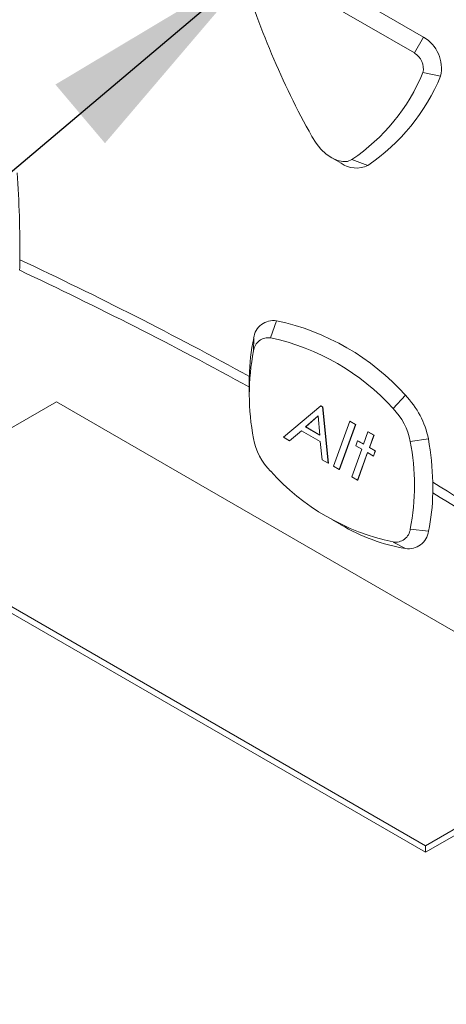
# Model space of a CAD drawing. Header units: millimetres. Extents: x 0 to 420, y 0 to 297.
# Tile 23 of 34: x 218.55 to 224.03, y 185.4 to 198.04. Entities that reach past the tile are written whole.
import ezdxf

# ---------------------------------------------------------------- set-up
doc = ezdxf.new("R2010")
doc.units = ezdxf.units.MM
doc.dimstyles.new('SLDDIMSTYLE3', dxfattribs={"dimtxt": 0.18, "dimasz": 3, "dimexe": 0, "dimexo": 0.0625, "dimgap": 0, "dimtad": 0, "dimtih": 1, "dimtoh": 1, "dimdec": 0, "dimrnd": 1e-09, "dimzin": 0, "dimdsep": 46, "dimtxsty": 'Standard', "dimsah": 1, "dimcen": 0.09, "dimadec": 0, "dimazin": 0, "dimtfac": 3, "dimtdec": 0, "dimtofl": 0, "dimtmove": 0, "dimatfit": 3, "dimfxl": 1, "dimfrac": 2, "dimtolj": 1, "dimtzin": 0, "dimarcsym": 0})

msp = doc.modelspace()

# ---------------------------------------------------------------- linework, layer by layer
at = {"color": 7, "linetype": 'Continuous', "lineweight": 15}
for p, q in [((223.742, 197.819), (221.62, 199.043)), ((223.624, 197.615), (221.503, 198.839)), ((223.624, 197.615), (223.742, 197.819)), ((223.733, 197.364), (223.96, 197.318)), ((222.563, 196.267), (222.681, 196.199)), ((222.821, 196.247), (223.024, 196.172)), ((221.777, 193.957), (221.854, 194.176)), ((221.556, 193.791), (221.559, 193.955)), ((221.503, 193.396), (221.503, 193.259)), ((223.349, 193.05), (223.509, 193.221)), ((219.028, 193.137), (216.459, 191.654)), ((219.028, 193.137), (226.335, 188.919)), ((221.941, 192.681), (222.42, 193.085)), ((222.42, 193.085), (222.423, 193.086)), ((222.42, 193.085), (222.444, 193.071)), ((222.423, 193.086), (222.446, 193.073)), ((222.444, 193.071), (222.446, 193.073)), ((222.444, 193.071), (222.516, 192.349)), ((222.446, 193.073), (222.518, 192.351)), ((222.388, 192.955), (222.225, 192.814)), ((222.388, 192.955), (222.228, 192.815)), ((222.41, 192.707), (222.388, 192.955)), ((222.225, 192.814), (222.228, 192.815)), ((222.225, 192.814), (222.41, 192.707)), ((222.228, 192.815), (222.409, 192.71)), ((222.584, 192.31), (222.793, 192.887)), ((222.868, 192.844), (222.659, 192.267)), ((222.871, 192.845), (222.661, 192.268)), ((222.793, 192.887), (222.795, 192.889)), ((222.793, 192.887), (222.868, 192.844)), ((222.795, 192.889), (222.871, 192.845)), ((222.868, 192.844), (222.871, 192.845)), ((222.018, 192.637), (221.941, 192.681)), ((222.173, 192.765), (222.018, 192.637)), ((222.173, 192.765), (222.02, 192.638)), ((222.414, 192.626), (222.173, 192.765)), ((222.969, 192.593), (223.027, 192.752)), ((223.027, 192.752), (223.029, 192.753)), ((223.027, 192.752), (223.103, 192.708)), ((223.029, 192.753), (223.105, 192.71)), ((223.103, 192.708), (223.045, 192.55)), ((223.105, 192.71), (223.047, 192.551)), ((223.103, 192.708), (223.105, 192.71)), ((223.57, 192.629), (223.803, 192.66)), ((222.018, 192.637), (222.02, 192.638)), ((222.438, 192.394), (222.414, 192.626)), ((222.818, 192.175), (222.946, 192.528)), ((222.87, 192.572), (222.894, 192.637)), ((222.946, 192.528), (222.87, 192.572)), ((222.894, 192.637), (222.896, 192.638)), ((222.894, 192.637), (222.969, 192.593)), ((222.896, 192.638), (222.97, 192.596)), ((223.045, 192.55), (223.047, 192.551)), ((223.045, 192.55), (223.121, 192.506)), ((223.047, 192.551), (223.123, 192.508)), ((222.516, 192.349), (222.438, 192.394)), ((223.022, 192.485), (222.893, 192.131)), ((223.023, 192.484), (222.896, 192.133)), ((223.097, 192.441), (223.022, 192.485)), ((223.121, 192.506), (223.097, 192.441)), ((223.097, 192.441), (223.099, 192.443)), ((223.123, 192.508), (223.099, 192.443)), ((223.121, 192.506), (223.123, 192.508)), ((222.516, 192.349), (222.518, 192.351)), ((222.659, 192.267), (222.584, 192.31)), ((222.659, 192.267), (222.661, 192.268)), ((222.893, 192.131), (222.818, 192.175)), ((222.893, 192.131), (222.896, 192.133)), ((216.459, 191.654), (223.765, 187.436)), ((216.459, 191.572), (223.765, 187.354)), ((222.563, 191.627), (222.681, 191.559)), ((223.57, 191.503), (223.803, 191.475)), ((223.349, 191.337), (223.509, 191.254)), ((223.765, 187.436), (226.335, 188.919)), ((223.765, 187.354), (226.335, 188.837)), ((223.765, 187.436), (223.765, 187.354))]:
    msp.add_line(p, q, dxfattribs=at)
at = {"color": 7, "linetype": 'Continuous', "lineweight": 15, "flags": 128}
msp.add_lwpolyline([(222.306, 196.544), (222.36, 196.458), (222.423, 196.382), (222.492, 196.317), (222.563, 196.267), (222.635, 196.234), (222.704, 196.22), (222.766, 196.224), (222.821, 196.247)], dxfattribs=at)
at = {"color": 7, "linetype": 'Continuous', "lineweight": 15}
for centre, radius, start, end in [((231.632, 201.742), 10.677, 196.4671, 209.1287), ((223.507, 197.418), 0.464, 347.5103, 59.6503), ((223.507, 197.414), 0.232, 347.5103, 59.6503), ((221.418, 198.323), 2.506, 304.035, 337.4942), ((221.586, 198.302), 2.57, 304.035, 337.4942), ((222.876, 196.48), 0.342, 235.235, 295.8061), ((204.637, 195.092), 13.919, 359.4637, 4.0566), ((205.705, 195.094), 12.851, 358.8053, 359.4104), ((195.534, 146.021), 54.085, 61.3041, 64.8076), ((195.613, 146.022), 53.926, 61.3075, 64.8235), ((221.812, 193.925), 0.255, 80.6081, 173.1822), ((221.21, 191.151), 3.094, 42.0139, 77.9915), ((224.092, 193.419), 2.589, 168.0474, 179.0242), ((221.746, 193.768), 0.191, 80.6081, 173.1822), ((221.166, 191.083), 2.939, 42.0139, 77.9915), ((224.471, 193.228), 2.968, 169.0721, 190.9279), ((224.593, 193.396), 3.091, 178.7481, 180.0026), ((222.727, 192.453), 1.095, 10.8727, 44.5138), ((222.763, 192.474), 0.822, 10.8727, 44.5138), ((222.363, 192.821), 0.822, 190.8727, 224.5138), ((220.135, 192.011), 3.725, 1.4169, 10.0265), ((220.656, 192.066), 2.968, 349.0721, 10.9279), ((223.961, 194.212), 2.939, 222.0139, 257.9915), ((190.243, 136.855), 64.672, 55.57139, 58.68121), ((220.717, 192.035), 3.143, 358.7594, 1.2415), ((221.271, 192.011), 2.589, 348.0474, 359.0251), ((190.32, 136.853), 64.517, 55.55783, 58.67765), ((223.906, 193.611), 2.391, 239.1639, 260.4246), ((223.381, 191.526), 0.191, 260.6081, 353.1822), ((223.55, 191.505), 0.255, 260.6081, 353.1822)]:
    msp.add_arc(centre, radius, start, end, dxfattribs=at)

# ---------------------------------------------------------------- leaders
at = {"color": 7, "linetype": 'Continuous', "lineweight": 0}
msp.add_leader([(221.622, 198.77), (200.946, 181.294), (194.596, 181.294)], dimstyle='SLDDIMSTYLE3', dxfattribs=at)

doc.saveas('drawing.dxf')
